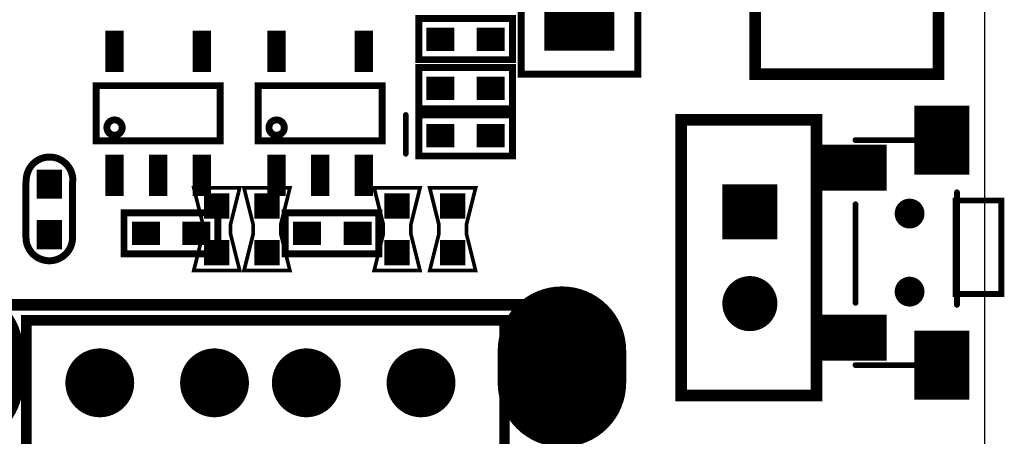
# Model space of a CAD drawing. Extents: x 68 to 180, y 55 to 144.
# Tile 23 of 27: x 159 to 180, y 70 to 79. Entities that reach past the tile are written whole.
import ezdxf

# ---------------------------------------------------------------- set-up
doc = ezdxf.new("R2010")
doc.units = 0
doc.header["$MEASUREMENT"] = 0
doc.layers.get('0').update_dxf_attribs({"linetype": 'CONTINUOUS'})
for name, color, linetype in [('BOARD_OUTLINE_00', 2, 'CONTINUOUS'), ('DRIL_NPLTE_THRU_01', 16, 'CONTINUOUS'), ('DRIL_NPLTE_THRU_02', 4, 'CONTINUOUS'), ('DRIL_NPLTE_THRU_03', 96, 'CONTINUOUS'), ('DRIL_NPLTE_THRU_04', 136, 'CONTINUOUS'), ('DRIL_NPLTE_THRU_05', 34, 'CONTINUOUS'), ('DRIL_NPLTE_THRU_06', 176, 'CONTINUOUS'), ('DRIL_PLTE_THRU_01', 16, 'CONTINUOUS'), ('DRIL_PLTE_THRU_02', 4, 'CONTINUOUS'), ('DRIL_PLTE_THRU_03', 96, 'CONTINUOUS'), ('DRIL_PLTE_THRU_04', 136, 'CONTINUOUS'), ('DRIL_PLTE_THRU_05', 34, 'CONTINUOUS'), ('DRIL_PLTE_THRU_06', 176, 'CONTINUOUS'), ('DRIL_SYMBOL', 2, 'CONTINUOUS'), ('PADS_BOT', 5, 'CONTINUOUS'), ('PADS_INNER', 1, 'CONTINUOUS'), ('PADS_TOP', 1, 'CONTINUOUS'), ('PART_BOT_2DLINE_01', 183, 'CONTINUOUS'), ('PART_TOP_2DLINE_00', 67, 'CONTINUOUS'), ('PART_TOP_2DLINE_01', 67, 'CONTINUOUS'), ('PART_TOP_COPPER_129', 130, 'CONTINUOUS')]:
    doc.layers.add(name, color=color, linetype=linetype)

# ---------------------------------------------------------------- blocks, each defined once
blk = doc.blocks.new('BOARD_5728')
at = {"layer": 'BOARD_OUTLINE_00', "const_width": 0.0254}
blk.add_lwpolyline([(0, -12.664, -0.306685), (1, -11.664), (110.44, -11.664, -0.233627), (111.44, -12.664), (111.44, -92.464, -0.199366), (110.44, -93.464), (1, -93.464, -0.298113), (0, -92.464), (0, -85.073), (12, -85.073), (12, -50.989), (2.337, -50.989), (2.356, -32.194), (0, -32.194)], format="xyb", close=True, dxfattribs=at)
blk = doc.blocks.new('SMOOTH_0$1524')
at = {"const_width": 0.0762}
blk.add_lwpolyline([(-0.0381, 0, 1), (0.0381, 0, 1)], format="xyb", close=True, dxfattribs=at)
blk = doc.blocks.new('PART_BODY_TOP_5733')
at = {"layer": 'PART_TOP_2DLINE_00', "const_width": 0.152}
blk.add_lwpolyline([(-1.27, -1.27), (-1.27, 1.27), (8.89, 1.27), (8.89, -1.27)], close=True, dxfattribs=at)
blk.add_lwpolyline([(1.27, -1.27), (1.27, 1.27)], dxfattribs=at)
at = {"layer": 'PART_TOP_2DLINE_00'}
for p in [(-1.27, 1.27), (1.27, 1.27), (8.89, 1.27), (-1.27, -1.27), (1.27, -1.27), (8.89, -1.27)]:
    blk.add_blockref('SMOOTH_0$1524', p, dxfattribs=at)
blk = doc.blocks.new('DRIL_SYMBOL_1$016')
at = {"layer": 'DRIL_SYMBOL', "const_width": 0.0508}
for points in [[(0, -0.254), (0, 0.254)], [(-0.254, 0), (0.254, 0)]]:
    blk.add_lwpolyline(points, dxfattribs=at)
blk = doc.blocks.new('DRIL_HOLE_1$016')
at = {"const_width": 0.508}
blk.add_lwpolyline([(-0.254, 0, 1), (0.254, 0, 1)], format="xyb", close=True, dxfattribs=at)
blk.add_blockref('DRIL_SYMBOL_1$016', (0, 0))
blk = doc.blocks.new('PAD_5')
at = {"const_width": 1.524}
blk.add_lwpolyline([(-0.762, 0), (0.762, 0)], dxfattribs=at)
blk = doc.blocks.new('STK_TOP_18')
at = {"layer": 'DRIL_PLTE_THRU_01'}
blk.add_blockref('DRIL_HOLE_1$016', (0, 0), dxfattribs=at)
at = {"layer": 'DRIL_PLTE_THRU_02'}
blk.add_blockref('DRIL_HOLE_1$016', (0, 0), dxfattribs=at)
at = {"layer": 'DRIL_PLTE_THRU_03'}
blk.add_blockref('DRIL_HOLE_1$016', (0, 0), dxfattribs=at)
at = {"layer": 'DRIL_PLTE_THRU_04'}
blk.add_blockref('DRIL_HOLE_1$016', (0, 0), dxfattribs=at)
at = {"layer": 'DRIL_PLTE_THRU_05'}
blk.add_blockref('DRIL_HOLE_1$016', (0, 0), dxfattribs=at)
at = {"layer": 'DRIL_PLTE_THRU_06'}
blk.add_blockref('DRIL_HOLE_1$016', (0, 0), dxfattribs=at)
at = {"layer": 'PADS_BOT'}
blk.add_blockref('PAD_5', (0, 0), dxfattribs=at)
at = {"layer": 'PADS_INNER'}
blk.add_blockref('PAD_5', (0, 0), dxfattribs=at)
at = {"layer": 'PADS_TOP'}
blk.add_blockref('PAD_5', (0, 0), dxfattribs=at)
blk = doc.blocks.new('PAD_6')
at = {"const_width": 0.762}
blk.add_lwpolyline([(0, -0.381, 1), (0, 0.381, 1)], format="xyb", close=True, dxfattribs=at)
blk = doc.blocks.new('STK_TOP_17')
at = {"layer": 'DRIL_PLTE_THRU_01'}
blk.add_blockref('DRIL_HOLE_1$016', (0, 0), dxfattribs=at)
at = {"layer": 'DRIL_PLTE_THRU_02'}
blk.add_blockref('DRIL_HOLE_1$016', (0, 0), dxfattribs=at)
at = {"layer": 'DRIL_PLTE_THRU_03'}
blk.add_blockref('DRIL_HOLE_1$016', (0, 0), dxfattribs=at)
at = {"layer": 'DRIL_PLTE_THRU_04'}
blk.add_blockref('DRIL_HOLE_1$016', (0, 0), dxfattribs=at)
at = {"layer": 'DRIL_PLTE_THRU_05'}
blk.add_blockref('DRIL_HOLE_1$016', (0, 0), dxfattribs=at)
at = {"layer": 'DRIL_PLTE_THRU_06'}
blk.add_blockref('DRIL_HOLE_1$016', (0, 0), dxfattribs=at)
at = {"layer": 'PADS_BOT'}
blk.add_blockref('PAD_6', (0, 0), dxfattribs=at)
at = {"layer": 'PADS_INNER'}
blk.add_blockref('PAD_6', (0, 0), dxfattribs=at)
at = {"layer": 'PADS_TOP'}
blk.add_blockref('PAD_6', (0, 0), dxfattribs=at)
blk = doc.blocks.new('SYM_TOP_16')
for name, p in [('PART_BODY_TOP_5733', (0, 0)), ('STK_TOP_18', (0, 0)), ('STK_TOP_17', (2.54, 0)), ('STK_TOP_17', (5.08, 0)), ('STK_TOP_17', (7.62, 0))]:
    blk.add_blockref(name, p)
blk = doc.blocks.new('PART_TOP_13')
blk.add_blockref('SYM_TOP_16', (0, 0))
blk = doc.blocks.new('SMOOTH_0$254')
at = {"const_width": 0.127}
blk.add_lwpolyline([(-0.0635, 0, 1), (0.0635, 0, 1)], format="xyb", close=True, dxfattribs=at)
blk = doc.blocks.new('PART_BODY_TOP_5742')
at = {"layer": 'PART_TOP_2DLINE_00', "const_width": 0.254}
blk.add_lwpolyline([(-1, 2), (3, 2), (3, -24), (-1, -24)], close=True, dxfattribs=at)
at = {"layer": 'PART_TOP_2DLINE_00'}
for p in [(-1, -24), (3, -24)]:
    blk.add_blockref('SMOOTH_0$254', p, dxfattribs=at)
blk = doc.blocks.new('SYM_TOP_25')
blk.add_blockref('PART_BODY_TOP_5742', (0, 0))
blk = doc.blocks.new('PART_TOP_62')
blk.add_blockref('SYM_TOP_25', (0, 0))
blk = doc.blocks.new('SMOOTH_0$08')
at = {"const_width": 0.04}
blk.add_lwpolyline([(-0.02, 0, 1), (0.02, 0, 1)], format="xyb", close=True, dxfattribs=at)
blk = doc.blocks.new('PART_BODY_BOT_5749')
at = {"layer": 'PART_BOT_2DLINE_01', "const_width": 0.08}
blk.add_lwpolyline([(-0.9, 0.5), (-0.1, 0.3), (0.1, 0.3), (0.9, 0.5), (0.9, -0.5), (0.1, -0.3), (-0.1, -0.3), (-0.9, -0.5)], close=True, dxfattribs=at)
at = {"layer": 'PART_BOT_2DLINE_01'}
for p in [(-0.9, 0.5), (0.9, 0.5), (-0.1, 0.3), (0.1, 0.3), (-0.1, -0.3), (0.1, -0.3), (-0.9, -0.5), (0.9, -0.5)]:
    blk.add_blockref('SMOOTH_0$08', p, dxfattribs=at)
blk = doc.blocks.new('DRIL_HOLE_0')
blk.add_lwpolyline([(0, 0, 1), (0, 0, 1)], format="xyb", close=True)
blk = doc.blocks.new('PAD_0')
blk.add_lwpolyline([(0, 0, 1), (0, 0, 1)], format="xyb", close=True)
blk = doc.blocks.new('PAD_23')
at = {"const_width": 0.55}
blk.add_lwpolyline([(-0.275, 0), (0.275, 0)], dxfattribs=at)
blk = doc.blocks.new('STK_BOT_41')
at = {"layer": 'DRIL_PLTE_THRU_01'}
blk.add_blockref('DRIL_HOLE_0', (0, 0), dxfattribs=at)
at = {"layer": 'DRIL_PLTE_THRU_02'}
blk.add_blockref('DRIL_HOLE_0', (0, 0), dxfattribs=at)
at = {"layer": 'DRIL_PLTE_THRU_03'}
blk.add_blockref('DRIL_HOLE_0', (0, 0), dxfattribs=at)
at = {"layer": 'DRIL_PLTE_THRU_04'}
blk.add_blockref('DRIL_HOLE_0', (0, 0), dxfattribs=at)
at = {"layer": 'DRIL_PLTE_THRU_05'}
blk.add_blockref('DRIL_HOLE_0', (0, 0), dxfattribs=at)
at = {"layer": 'DRIL_PLTE_THRU_06'}
blk.add_blockref('DRIL_HOLE_0', (0, 0), dxfattribs=at)
at = {"layer": 'PADS_BOT'}
blk.add_blockref('PAD_23', (0, 0), dxfattribs=at)
at = {"layer": 'PADS_INNER'}
blk.add_blockref('PAD_0', (0, 0), dxfattribs=at)
at = {"layer": 'PADS_TOP'}
blk.add_blockref('PAD_0', (0, 0), dxfattribs=at)
blk = doc.blocks.new('STK_BOT_40')
at = {"layer": 'DRIL_NPLTE_THRU_01'}
blk.add_blockref('DRIL_HOLE_0', (0, 0), dxfattribs=at)
at = {"layer": 'DRIL_NPLTE_THRU_02'}
blk.add_blockref('DRIL_HOLE_0', (0, 0), dxfattribs=at)
at = {"layer": 'DRIL_NPLTE_THRU_03'}
blk.add_blockref('DRIL_HOLE_0', (0, 0), dxfattribs=at)
at = {"layer": 'DRIL_NPLTE_THRU_04'}
blk.add_blockref('DRIL_HOLE_0', (0, 0), dxfattribs=at)
at = {"layer": 'DRIL_NPLTE_THRU_05'}
blk.add_blockref('DRIL_HOLE_0', (0, 0), dxfattribs=at)
at = {"layer": 'DRIL_NPLTE_THRU_06'}
blk.add_blockref('DRIL_HOLE_0', (0, 0), dxfattribs=at)
at = {"layer": 'PADS_BOT'}
blk.add_blockref('PAD_23', (0, 0), dxfattribs=at)
at = {"layer": 'PADS_INNER'}
blk.add_blockref('PAD_0', (0, 0), dxfattribs=at)
at = {"layer": 'PADS_TOP'}
blk.add_blockref('PAD_0', (0, 0), dxfattribs=at)
blk = doc.blocks.new('SYM_BOT_32')
for name, p in [('PART_BODY_BOT_5749', (0, 0)), ('STK_BOT_41', (-0.508, 0)), ('STK_BOT_40', (0.508, 0))]:
    blk.add_blockref(name, p)
blk = doc.blocks.new('PART_BOT_76')
blk.add_blockref('SYM_BOT_32', (0, 0))
blk = doc.blocks.new('PART_BOT_77')
blk.add_blockref('SYM_BOT_32', (0, 0))
blk = doc.blocks.new('PART_BOT_78')
blk.add_blockref('SYM_BOT_32', (0, 0))
blk = doc.blocks.new('PART_BOT_79')
blk.add_blockref('SYM_BOT_32', (0, 0))
blk = doc.blocks.new('PART_BODY_TOP_5731')
at = {"layer": 'PART_TOP_2DLINE_00', "const_width": 0.152}
blk.add_lwpolyline([(-1.028, -0.449), (-1.028, 0.446), (1.015, 0.446), (1.015, -0.449)], close=True, dxfattribs=at)
at = {"layer": 'PART_TOP_2DLINE_00'}
for p in [(-1.028, 0.446), (1.015, 0.446), (-1.028, -0.449), (1.015, -0.449)]:
    blk.add_blockref('SMOOTH_0$1524', p, dxfattribs=at)
blk = doc.blocks.new('PAD_1')
at = {"const_width": 0.508}
blk.add_lwpolyline([(-0.305, 0), (0.305, 0)], dxfattribs=at)
blk = doc.blocks.new('STK_TOP_14')
at = {"layer": 'DRIL_PLTE_THRU_01'}
blk.add_blockref('DRIL_HOLE_0', (0, 0), dxfattribs=at)
at = {"layer": 'DRIL_PLTE_THRU_02'}
blk.add_blockref('DRIL_HOLE_0', (0, 0), dxfattribs=at)
at = {"layer": 'DRIL_PLTE_THRU_03'}
blk.add_blockref('DRIL_HOLE_0', (0, 0), dxfattribs=at)
at = {"layer": 'DRIL_PLTE_THRU_04'}
blk.add_blockref('DRIL_HOLE_0', (0, 0), dxfattribs=at)
at = {"layer": 'DRIL_PLTE_THRU_05'}
blk.add_blockref('DRIL_HOLE_0', (0, 0), dxfattribs=at)
at = {"layer": 'DRIL_PLTE_THRU_06'}
blk.add_blockref('DRIL_HOLE_0', (0, 0), dxfattribs=at)
at = {"layer": 'PADS_BOT'}
blk.add_blockref('PAD_0', (0, 0), dxfattribs=at)
at = {"layer": 'PADS_INNER'}
blk.add_blockref('PAD_0', (0, 0), dxfattribs=at)
at = {"layer": 'PADS_TOP'}
blk.add_blockref('PAD_1', (0, 0), dxfattribs=at)
blk = doc.blocks.new('SYM_TOP_14')
for name, p in [('PART_BODY_TOP_5731', (0, 0)), ('STK_TOP_14', (-0.55, 0)), ('STK_TOP_14', (0.55, 0))]:
    blk.add_blockref(name, p)
blk = doc.blocks.new('PART_TOP_111')
blk.add_blockref('SYM_TOP_14', (0, 0))
blk = doc.blocks.new('PART_TOP_114')
blk.add_blockref('SYM_TOP_14', (0, 0))
blk = doc.blocks.new('SMOOTH_0$150114')
at = {"const_width": 0.075057}
blk.add_lwpolyline([(-0.037528, 0, 1), (0.037528, 0, 1)], format="xyb", close=True, dxfattribs=at)
blk = doc.blocks.new('PART_BODY_TOP_5781')
at = {"layer": 'PART_TOP_2DLINE_00', "const_width": 0.15}
blk.add_lwpolyline([(-1.275, 0.6), (1.35, 0.6), (1.35, -0.6), (-1.35, -0.6), (-1.35, 0.6), (-1.206, 0.6)], close=True, dxfattribs=at)
blk.add_lwpolyline([(-0.783, -0.312, 1), (-1.117, -0.312, 1)], format="xyb", close=True, dxfattribs=at)
at = {"layer": 'PART_TOP_2DLINE_00'}
for p in [(-1.35, 0.6), (-1.275, 0.6), (-1.206, 0.6), (1.35, 0.6), (-1.35, -0.6), (1.35, -0.6)]:
    blk.add_blockref('SMOOTH_0$150114', p, dxfattribs=at)
blk = doc.blocks.new('PAD_65')
at = {"const_width": 0.4}
blk.add_lwpolyline([(-0.45, 0), (0.45, 0)], dxfattribs=at)
blk = doc.blocks.new('STK_TOP_87')
at = {"layer": 'DRIL_PLTE_THRU_01'}
blk.add_blockref('DRIL_HOLE_0', (0, 0), dxfattribs=at)
at = {"layer": 'DRIL_PLTE_THRU_02'}
blk.add_blockref('DRIL_HOLE_0', (0, 0), dxfattribs=at)
at = {"layer": 'DRIL_PLTE_THRU_03'}
blk.add_blockref('DRIL_HOLE_0', (0, 0), dxfattribs=at)
at = {"layer": 'DRIL_PLTE_THRU_04'}
blk.add_blockref('DRIL_HOLE_0', (0, 0), dxfattribs=at)
at = {"layer": 'DRIL_PLTE_THRU_05'}
blk.add_blockref('DRIL_HOLE_0', (0, 0), dxfattribs=at)
at = {"layer": 'DRIL_PLTE_THRU_06'}
blk.add_blockref('DRIL_HOLE_0', (0, 0), dxfattribs=at)
at = {"layer": 'PADS_BOT'}
blk.add_blockref('PAD_0', (0, 0), dxfattribs=at)
at = {"layer": 'PADS_INNER'}
blk.add_blockref('PAD_0', (0, 0), dxfattribs=at)
at = {"layer": 'PADS_TOP', "rotation": 90}
blk.add_blockref('PAD_65', (0, 0), dxfattribs=at)
blk = doc.blocks.new('SYM_TOP_64')
for name, p in [('STK_TOP_87', (-0.95, 1.35)), ('STK_TOP_87', (0.95, 1.35)), ('PART_BODY_TOP_5781', (0, 0)), ('STK_TOP_87', (-0.95, -1.35)), ('STK_TOP_87', (0, -1.35)), ('STK_TOP_87', (0.95, -1.35))]:
    blk.add_blockref(name, p)
blk = doc.blocks.new('PART_TOP_248')
blk.add_blockref('SYM_TOP_64', (0, 0))
blk = doc.blocks.new('PART_TOP_249')
blk.add_blockref('SYM_TOP_64', (0, 0))
blk = doc.blocks.new('SMOOTH_0$127')
at = {"const_width": 0.0635}
blk.add_lwpolyline([(-0.03175, 0, 1), (0.03175, 0, 1)], format="xyb", close=True, dxfattribs=at)
blk = doc.blocks.new('PART_BODY_TOP_5784')
at = {"layer": 'PART_TOP_2DLINE_00', "const_width": 0.127}
for points in [[(-1.178, 2.45), (0.3, 2.45)], [(1.032, 1.31233), (1.032, -1.135)], [(-1.178, 1.05167), (-1.178, -1.093)], [(-1.178, -2.45), (0.3, -2.45)]]:
    blk.add_lwpolyline(points, dxfattribs=at)
blk.add_lwpolyline([(1, 1.13467), (2, 1.13467), (2, -0.9), (1, -0.9)], close=True, dxfattribs=at)
at = {"layer": 'PART_TOP_2DLINE_00'}
for p in [(-1.178, 2.45), (0.3, 2.45), (1.032, 1.31233), (-1.178, 1.05167), (1, 1.13467), (2, 1.13467), (1, -0.9), (2, -0.9), (-1.178, -1.093), (1.032, -1.135), (-1.178, -2.45), (0.3, -2.45)]:
    blk.add_blockref('SMOOTH_0$127', p, dxfattribs=at)
blk = doc.blocks.new('PAD_68')
at = {"const_width": 1}
blk.add_lwpolyline([(-0.7, 0), (0.7, 0)], dxfattribs=at)
blk = doc.blocks.new('STK_TOP_91')
at = {"layer": 'DRIL_PLTE_THRU_01'}
blk.add_blockref('DRIL_HOLE_0', (0, 0), dxfattribs=at)
at = {"layer": 'DRIL_PLTE_THRU_02'}
blk.add_blockref('DRIL_HOLE_0', (0, 0), dxfattribs=at)
at = {"layer": 'DRIL_PLTE_THRU_03'}
blk.add_blockref('DRIL_HOLE_0', (0, 0), dxfattribs=at)
at = {"layer": 'DRIL_PLTE_THRU_04'}
blk.add_blockref('DRIL_HOLE_0', (0, 0), dxfattribs=at)
at = {"layer": 'DRIL_PLTE_THRU_05'}
blk.add_blockref('DRIL_HOLE_0', (0, 0), dxfattribs=at)
at = {"layer": 'DRIL_PLTE_THRU_06'}
blk.add_blockref('DRIL_HOLE_0', (0, 0), dxfattribs=at)
at = {"layer": 'PADS_BOT'}
blk.add_blockref('PAD_0', (0, 0), dxfattribs=at)
at = {"layer": 'PADS_INNER'}
blk.add_blockref('PAD_0', (0, 0), dxfattribs=at)
at = {"layer": 'PADS_TOP'}
blk.add_blockref('PAD_68', (0, 0), dxfattribs=at)
blk = doc.blocks.new('PAD_69')
at = {"const_width": 1.2}
blk.add_lwpolyline([(-0.75, 0), (0.75, 0)], dxfattribs=at)
blk = doc.blocks.new('STK_TOP_90')
at = {"layer": 'DRIL_PLTE_THRU_01'}
blk.add_blockref('DRIL_HOLE_0', (0, 0), dxfattribs=at)
at = {"layer": 'DRIL_PLTE_THRU_02'}
blk.add_blockref('DRIL_HOLE_0', (0, 0), dxfattribs=at)
at = {"layer": 'DRIL_PLTE_THRU_03'}
blk.add_blockref('DRIL_HOLE_0', (0, 0), dxfattribs=at)
at = {"layer": 'DRIL_PLTE_THRU_04'}
blk.add_blockref('DRIL_HOLE_0', (0, 0), dxfattribs=at)
at = {"layer": 'DRIL_PLTE_THRU_05'}
blk.add_blockref('DRIL_HOLE_0', (0, 0), dxfattribs=at)
at = {"layer": 'DRIL_PLTE_THRU_06'}
blk.add_blockref('DRIL_HOLE_0', (0, 0), dxfattribs=at)
at = {"layer": 'PADS_BOT'}
blk.add_blockref('PAD_0', (0, 0), dxfattribs=at)
at = {"layer": 'PADS_INNER'}
blk.add_blockref('PAD_0', (0, 0), dxfattribs=at)
at = {"layer": 'PADS_TOP', "rotation": 90}
blk.add_blockref('PAD_69', (0, 0), dxfattribs=at)
blk = doc.blocks.new('DRIL_SYMBOL_0$65')
at = {"layer": 'DRIL_SYMBOL', "const_width": 0.0508}
for points in [[(0, -0.254), (0, 0.254)], [(-0.254, 0), (0.254, 0)]]:
    blk.add_lwpolyline(points, dxfattribs=at)
blk = doc.blocks.new('DRIL_HOLE_0$65')
at = {"const_width": 0.325}
blk.add_lwpolyline([(-0.1625, 0, 1), (0.1625, 0, 1)], format="xyb", close=True, dxfattribs=at)
blk.add_blockref('DRIL_SYMBOL_0$65', (0, 0))
blk = doc.blocks.new('PAD_70')
at = {"const_width": 0.325}
blk.add_lwpolyline([(0, -0.1625, 1), (0, 0.1625, 1)], format="xyb", close=True, dxfattribs=at)
blk = doc.blocks.new('STK_TOP_92')
at = {"layer": 'DRIL_NPLTE_THRU_01'}
blk.add_blockref('DRIL_HOLE_0$65', (0, 0), dxfattribs=at)
at = {"layer": 'DRIL_NPLTE_THRU_02'}
blk.add_blockref('DRIL_HOLE_0$65', (0, 0), dxfattribs=at)
at = {"layer": 'DRIL_NPLTE_THRU_03'}
blk.add_blockref('DRIL_HOLE_0$65', (0, 0), dxfattribs=at)
at = {"layer": 'DRIL_NPLTE_THRU_04'}
blk.add_blockref('DRIL_HOLE_0$65', (0, 0), dxfattribs=at)
at = {"layer": 'DRIL_NPLTE_THRU_05'}
blk.add_blockref('DRIL_HOLE_0$65', (0, 0), dxfattribs=at)
at = {"layer": 'DRIL_NPLTE_THRU_06'}
blk.add_blockref('DRIL_HOLE_0$65', (0, 0), dxfattribs=at)
at = {"layer": 'PADS_BOT'}
blk.add_blockref('PAD_70', (0, 0), dxfattribs=at)
at = {"layer": 'PADS_INNER'}
blk.add_blockref('PAD_70', (0, 0), dxfattribs=at)
at = {"layer": 'PADS_TOP'}
blk.add_blockref('PAD_70', (0, 0), dxfattribs=at)
blk = doc.blocks.new('SYM_TOP_67')
for name, p in [('STK_TOP_90', (0.7, 2.45)), ('PART_BODY_TOP_5784', (0, 0)), ('STK_TOP_91', (-1.2, 1.85)), ('STK_TOP_92', (0, 0.85)), ('STK_TOP_92', (0, -0.85)), ('STK_TOP_90', (0.7, -2.45)), ('STK_TOP_91', (-1.2, -1.85))]:
    blk.add_blockref(name, p)
blk = doc.blocks.new('PART_TOP_256')
blk.add_blockref('SYM_TOP_67', (0, 0))
blk = doc.blocks.new('SMOOTH_0$2286')
at = {"const_width": 0.1143}
blk.add_lwpolyline([(-0.05715, 0, 1), (0.05715, 0, 1)], format="xyb", close=True, dxfattribs=at)
blk = doc.blocks.new('PART_BODY_TOP_5789')
at = {"layer": 'PART_TOP_2DLINE_00', "const_width": 0.254}
blk.add_lwpolyline([(-6.5, 1.7), (6.5, 1.7), (6.5, -15.61), (-6.5, -15.61)], close=True, dxfattribs=at)
at = {"layer": 'PART_TOP_2DLINE_01', "const_width": 0.254}
for points in [[(-6.559, -1.663), (6.541, -1.663)], [(-6.559, -15.263), (-6.559, -1.663)], [(6.541, -15.263), (6.541, -1.663)], [(6.141, -2.063), (-6.159, -2.063)], [(-6.159, -15.363), (-6.159, -2.063)], [(-5.509, -2.063), (-5.509, -15.063)], [(5.491, -2.063), (5.491, -15.063)], [(6.141, -15.363), (6.141, -2.063)], [(-3.819, -2.563), (-3.199, -2.563)], [(-3.819, -2.763), (-3.819, -2.563)], [(-3.199, -2.563), (-3.199, -2.763)], [(-1.319, -2.563), (-0.699, -2.563)], [(-1.319, -2.763), (-1.319, -2.563)], [(-0.699, -2.563), (-0.699, -2.763)], [(0.681, -2.563), (1.301, -2.563)], [(0.681, -2.763), (0.681, -2.563)], [(1.301, -2.563), (1.301, -2.763)], [(3.181, -2.563), (3.801, -2.563)], [(3.181, -2.763), (3.181, -2.563)], [(3.801, -2.563), (3.801, -2.763)], [(-3.199, -2.763), (-3.819, -2.763)], [(-0.699, -2.763), (-1.319, -2.763)], [(1.301, -2.763), (0.681, -2.763)], [(3.801, -2.763), (3.181, -2.763)], [(-6.859, -6.363), (-6.859, -4.363)], [(-6.559, -4.363), (-6.859, -4.363)], [(6.541, -4.363), (6.841, -4.363)], [(6.841, -6.363), (6.841, -4.363)], [(-7.409, -6.144), (-7.409, -4.582)], [(-7.362, -4.561), (-6.859, -4.457)], [(-7.362, -4.561), (-7.362, -6.165)], [(-6.339, -4.74), (-7.311, -4.61)], [(-7.311, -4.61), (-7.311, -6.116)], [(-7.109, -6.144), (-7.109, -4.582)], [(-6.559, -4.462), (-7.085, -4.572)], [(-7.085, -4.572), (-7.085, -4.592)], [(-7.085, -4.592), (-7.085, -6.134)], [(-7.06, -4.596), (-6.088, -4.726)], [(-7.06, -4.596), (-7.06, -6.13)], [(7.042, -4.596), (6.07, -4.726)], [(6.321, -4.74), (7.293, -4.61)], [(6.541, -4.462), (7.067, -4.572)], [(7.344, -4.561), (6.841, -4.457)], [(7.042, -4.596), (7.042, -6.13)], [(7.067, -4.572), (7.067, -4.592)], [(7.067, -4.592), (7.067, -6.134)], [(7.091, -4.582), (7.091, -6.144)], [(7.293, -4.61), (7.293, -6.116)], [(7.344, -4.561), (7.344, -6.165)], [(7.391, -4.582), (7.391, -6.144)], [(-6.339, -4.74), (-6.088, -4.726)], [(6.07, -4.726), (6.321, -4.74)], [(-6.085, -5.24), (-5.834, -5.225)], [(-6.085, -5.24), (-6.085, -5.486)], [(-5.834, -5.225), (-5.834, -5.501)], [(5.816, -5.225), (6.067, -5.24)], [(5.816, -5.225), (5.816, -5.501)], [(6.067, -5.24), (6.067, -5.486)], [(-5.834, -5.501), (-6.085, -5.486)], [(6.067, -5.486), (5.816, -5.501)], [(-6.339, -5.986), (-7.311, -6.116)], [(-7.06, -6.13), (-6.088, -6)], [(-6.088, -6), (-6.339, -5.986)], [(6.321, -5.986), (6.07, -6)], [(7.042, -6.13), (6.07, -6)], [(6.321, -5.986), (7.293, -6.116)], [(-7.362, -6.165), (-6.859, -6.269)], [(-7.085, -6.134), (-7.085, -6.154)], [(-6.559, -6.264), (-7.085, -6.154)], [(6.541, -6.264), (7.067, -6.154)], [(7.344, -6.165), (6.841, -6.269)], [(7.067, -6.134), (7.067, -6.154)], [(-6.559, -6.363), (-6.859, -6.363)], [(6.541, -6.363), (6.841, -6.363)], [(6.541, -6.663), (-6.559, -6.663)], [(-5.509, -15.063), (5.491, -15.063)], [(-7.209, -15.263), (-7.209, -15.363)], [(7.191, -15.263), (-7.209, -15.263)], [(-6.159, -15.163), (6.141, -15.163)], [(7.191, -15.263), (7.191, -15.363)], [(-7.209, -15.363), (-7.209, -15.663)], [(-6.159, -15.363), (-6.159, -15.663)], [(6.141, -15.363), (6.141, -15.663)], [(7.191, -15.363), (7.191, -15.663)], [(-7.209, -15.663), (-6.659, -15.663)], [(-6.159, -15.663), (6.141, -15.663)], [(7.191, -15.663), (6.641, -15.663)]]:
    blk.add_lwpolyline(points, dxfattribs=at)
for points in [[(-6.201, -15.363, 0.10334), (-6.159, -15.163)], [(6.141, -15.163, 0.10334), (6.183, -15.363)], [(-6.659, -15.663, 0.298113), (-6.201, -15.363)], [(6.183, -15.363, 0.298113), (6.641, -15.663)]]:
    blk.add_lwpolyline(points, format="xyb", dxfattribs=at)
at = {"layer": 'PART_TOP_COPPER_129', "const_width": 0.229}
blk.add_lwpolyline([(-5.102, 1.363), (5.317, 1.363), (5.317, -5.187), (-5.102, -5.187)], close=True, dxfattribs=at)
at = {"layer": 'PART_TOP_2DLINE_00'}
for p in [(-6.5, 1.7), (6.5, 1.7), (-6.5, -15.61), (6.5, -15.61)]:
    blk.add_blockref('SMOOTH_0$254', p, dxfattribs=at)
at = {"layer": 'PART_TOP_2DLINE_01'}
for p in [(-6.559, -1.663), (-6.559, -1.663), (6.541, -1.663), (6.541, -1.663), (-6.159, -2.063), (-6.159, -2.063), (-5.509, -2.063), (5.491, -2.063), (6.141, -2.063), (6.141, -2.063), (-3.819, -2.563), (-3.819, -2.563), (-3.199, -2.563), (-3.199, -2.563), (-1.319, -2.563), (-1.319, -2.563), (-0.699, -2.563), (-0.699, -2.563), (0.681, -2.563), (0.681, -2.563), (1.301, -2.563), (1.301, -2.563), (3.181, -2.563), (3.181, -2.563), (3.801, -2.563), (3.801, -2.563), (-3.819, -2.763), (-3.819, -2.763), (-3.199, -2.763), (-3.199, -2.763), (-1.319, -2.763), (-1.319, -2.763), (-0.699, -2.763), (-0.699, -2.763), (0.681, -2.763), (0.681, -2.763), (1.301, -2.763), (1.301, -2.763), (3.181, -2.763), (3.181, -2.763), (3.801, -2.763), (3.801, -2.763), (-6.859, -4.363), (-6.859, -4.363), (-6.559, -4.363), (6.541, -4.363), (6.841, -4.363), (6.841, -4.363), (-7.409, -4.582), (-7.362, -4.561), (-7.362, -4.561), (-7.311, -4.61), (-7.311, -4.61), (-7.109, -4.582), (-7.085, -4.572), (-7.085, -4.572), (-7.085, -4.592), (-7.085, -4.592), (-7.06, -4.596), (-7.06, -4.596), (-6.859, -4.457), (-6.559, -4.462), (6.541, -4.462), (6.841, -4.457), (7.042, -4.596), (7.042, -4.596), (7.067, -4.572), (7.067, -4.572), (7.067, -4.592), (7.067, -4.592), (7.091, -4.582), (7.293, -4.61), (7.293, -4.61), (7.344, -4.561), (7.344, -4.561), (7.391, -4.582), (-6.339, -4.74), (-6.339, -4.74), (-6.088, -4.726), (-6.088, -4.726), (6.07, -4.726), (6.07, -4.726), (6.321, -4.74), (6.321, -4.74), (-6.085, -5.24), (-6.085, -5.24), (-5.834, -5.225), (-5.834, -5.225), (5.816, -5.225), (5.816, -5.225), (6.067, -5.24), (6.067, -5.24), (-6.085, -5.486), (-6.085, -5.486), (6.067, -5.486), (6.067, -5.486), (-5.834, -5.501), (-5.834, -5.501), (5.816, -5.501), (5.816, -5.501), (-7.311, -6.116), (-7.311, -6.116), (-7.06, -6.13), (-7.06, -6.13), (-6.339, -5.986), (-6.339, -5.986), (-6.088, -6), (-6.088, -6), (6.07, -6), (6.07, -6), (6.321, -5.986), (6.321, -5.986), (7.042, -6.13), (7.042, -6.13), (7.293, -6.116), (7.293, -6.116), (-7.409, -6.144), (-7.362, -6.165), (-7.362, -6.165), (-7.109, -6.144), (-7.085, -6.134), (-7.085, -6.134), (-7.085, -6.154), (-7.085, -6.154), (-6.859, -6.269), (-6.559, -6.264), (6.541, -6.264), (6.841, -6.269), (7.067, -6.134), (7.067, -6.134), (7.067, -6.154), (7.067, -6.154), (7.091, -6.144), (7.344, -6.165), (7.344, -6.165), (7.391, -6.144), (-6.859, -6.363), (-6.859, -6.363), (-6.559, -6.363), (6.541, -6.363), (6.841, -6.363), (6.841, -6.363), (-6.559, -6.663), (6.541, -6.663), (-5.509, -15.063), (-5.509, -15.063), (5.491, -15.063), (5.491, -15.063), (-7.209, -15.263), (-7.209, -15.263), (-6.559, -15.263), (-6.159, -15.163), (-6.159, -15.163), (6.141, -15.163), (6.141, -15.163), (6.541, -15.263), (7.191, -15.263), (7.191, -15.263), (-7.209, -15.363), (-7.209, -15.363), (-6.201, -15.363), (-6.201, -15.363), (-6.159, -15.363), (-6.159, -15.363), (6.141, -15.363), (6.141, -15.363), (6.183, -15.363), (6.183, -15.363), (7.191, -15.363), (7.191, -15.363), (-7.209, -15.663), (-7.209, -15.663), (-6.659, -15.663), (-6.659, -15.663), (-6.159, -15.663), (-6.159, -15.663), (6.141, -15.663), (6.141, -15.663), (6.641, -15.663), (6.641, -15.663), (7.191, -15.663), (7.191, -15.663)]:
    blk.add_blockref('SMOOTH_0$254', p, dxfattribs=at)
at = {"layer": 'PART_TOP_COPPER_129'}
for p in [(-5.102, 1.363), (5.317, 1.363), (-5.102, -5.187), (5.317, -5.187)]:
    blk.add_blockref('SMOOTH_0$2286', p, dxfattribs=at)
blk = doc.blocks.new('DRIL_SYMBOL_0$9')
at = {"layer": 'DRIL_SYMBOL', "const_width": 0.0508}
for points in [[(0, -0.254), (0, 0.254)], [(-0.254, 0), (0.254, 0)]]:
    blk.add_lwpolyline(points, dxfattribs=at)
blk = doc.blocks.new('DRIL_HOLE_0$9')
at = {"const_width": 0.45}
blk.add_lwpolyline([(-0.225, 0, 1), (0.225, 0, 1)], format="xyb", close=True, dxfattribs=at)
blk.add_blockref('DRIL_SYMBOL_0$9', (0, 0))
blk = doc.blocks.new('PAD_48')
at = {"const_width": 0.75}
blk.add_lwpolyline([(0, -0.375, 1), (0, 0.375, 1)], format="xyb", close=True, dxfattribs=at)
blk = doc.blocks.new('STK_TOP_102')
at = {"layer": 'DRIL_PLTE_THRU_01'}
blk.add_blockref('DRIL_HOLE_0$9', (0, 0), dxfattribs=at)
at = {"layer": 'DRIL_PLTE_THRU_02'}
blk.add_blockref('DRIL_HOLE_0$9', (0, 0), dxfattribs=at)
at = {"layer": 'DRIL_PLTE_THRU_03'}
blk.add_blockref('DRIL_HOLE_0$9', (0, 0), dxfattribs=at)
at = {"layer": 'DRIL_PLTE_THRU_04'}
blk.add_blockref('DRIL_HOLE_0$9', (0, 0), dxfattribs=at)
at = {"layer": 'DRIL_PLTE_THRU_05'}
blk.add_blockref('DRIL_HOLE_0$9', (0, 0), dxfattribs=at)
at = {"layer": 'DRIL_PLTE_THRU_06'}
blk.add_blockref('DRIL_HOLE_0$9', (0, 0), dxfattribs=at)
at = {"layer": 'PADS_BOT'}
blk.add_blockref('PAD_48', (0, 0), dxfattribs=at)
at = {"layer": 'PADS_INNER'}
blk.add_blockref('PAD_48', (0, 0), dxfattribs=at)
at = {"layer": 'PADS_TOP'}
blk.add_blockref('PAD_48', (0, 0), dxfattribs=at)
blk = doc.blocks.new('DRIL_SYMBOL_2$5')
at = {"layer": 'DRIL_SYMBOL', "const_width": 0.0508}
for points in [[(0, -0.254), (0, 0.254)], [(-0.254, 0), (0.254, 0)]]:
    blk.add_lwpolyline(points, dxfattribs=at)
blk = doc.blocks.new('DRIL_HOLE_2$5')
at = {"const_width": 1.25}
blk.add_lwpolyline([(-0.625, 0, 1), (0.625, 0, 1)], format="xyb", close=True, dxfattribs=at)
blk.add_blockref('DRIL_SYMBOL_2$5', (0, 0))
blk = doc.blocks.new('PAD_72')
at = {"const_width": 1.4}
blk.add_lwpolyline([(-0.35, -0.7), (0.35, -0.7, 1), (0.35, 0.7), (-0.35, 0.7, 1)], format="xyb", close=True, dxfattribs=at)
blk = doc.blocks.new('STK_TOP_103')
at = {"layer": 'DRIL_PLTE_THRU_01'}
blk.add_blockref('DRIL_HOLE_2$5', (0, 0), dxfattribs=at)
at = {"layer": 'DRIL_PLTE_THRU_02'}
blk.add_blockref('DRIL_HOLE_2$5', (0, 0), dxfattribs=at)
at = {"layer": 'DRIL_PLTE_THRU_03'}
blk.add_blockref('DRIL_HOLE_2$5', (0, 0), dxfattribs=at)
at = {"layer": 'DRIL_PLTE_THRU_04'}
blk.add_blockref('DRIL_HOLE_2$5', (0, 0), dxfattribs=at)
at = {"layer": 'DRIL_PLTE_THRU_05'}
blk.add_blockref('DRIL_HOLE_2$5', (0, 0), dxfattribs=at)
at = {"layer": 'DRIL_PLTE_THRU_06'}
blk.add_blockref('DRIL_HOLE_2$5', (0, 0), dxfattribs=at)
at = {"layer": 'PADS_BOT', "rotation": 90}
blk.add_blockref('PAD_72', (0, 0), dxfattribs=at)
at = {"layer": 'PADS_INNER', "rotation": 90}
blk.add_blockref('PAD_72', (0, 0), dxfattribs=at)
at = {"layer": 'PADS_TOP', "rotation": 90}
blk.add_blockref('PAD_72', (0, 0), dxfattribs=at)
blk = doc.blocks.new('PAD_73')
at = {"const_width": 1.4}
blk.add_lwpolyline([(-0.25, -0.7), (0.25, -0.7, 1), (0.25, 0.7), (-0.25, 0.7, 1)], format="xyb", close=True, dxfattribs=at)
blk = doc.blocks.new('STK_TOP_104')
at = {"layer": 'DRIL_PLTE_THRU_01'}
blk.add_blockref('DRIL_HOLE_2$5', (0, 0), dxfattribs=at)
at = {"layer": 'DRIL_PLTE_THRU_02'}
blk.add_blockref('DRIL_HOLE_2$5', (0, 0), dxfattribs=at)
at = {"layer": 'DRIL_PLTE_THRU_03'}
blk.add_blockref('DRIL_HOLE_2$5', (0, 0), dxfattribs=at)
at = {"layer": 'DRIL_PLTE_THRU_04'}
blk.add_blockref('DRIL_HOLE_2$5', (0, 0), dxfattribs=at)
at = {"layer": 'DRIL_PLTE_THRU_05'}
blk.add_blockref('DRIL_HOLE_2$5', (0, 0), dxfattribs=at)
at = {"layer": 'DRIL_PLTE_THRU_06'}
blk.add_blockref('DRIL_HOLE_2$5', (0, 0), dxfattribs=at)
at = {"layer": 'PADS_BOT', "rotation": 90}
blk.add_blockref('PAD_72', (0, 0), dxfattribs=at)
at = {"layer": 'PADS_INNER', "rotation": 90}
blk.add_blockref('PAD_72', (0, 0), dxfattribs=at)
at = {"layer": 'PADS_TOP', "rotation": 90}
blk.add_blockref('PAD_73', (0, 0), dxfattribs=at)
blk = doc.blocks.new('SYM_TOP_72')
for name, p in [('STK_TOP_103', (-6.57, 0.35)), ('STK_TOP_104', (6.57, 0.35)), ('PART_BODY_TOP_5789', (0, 0)), ('STK_TOP_102', (-3.5, 0)), ('STK_TOP_102', (-1, 0)), ('STK_TOP_102', (1, 0)), ('STK_TOP_102', (3.5, 0)), ('STK_TOP_102', (-3.5, -2.7)), ('STK_TOP_102', (-1, -2.7)), ('STK_TOP_102', (1, -2.7)), ('STK_TOP_102', (3.5, -2.7)), ('STK_TOP_103', (-6.57, -5.33)), ('STK_TOP_103', (6.57, -5.33))]:
    blk.add_blockref(name, p)
blk = doc.blocks.new('PART_TOP_258')
blk.add_blockref('SYM_TOP_72', (0, 0))
blk = doc.blocks.new('PART_BODY_TOP_5792')
at = {"layer": 'PART_TOP_2DLINE_00', "const_width": 0.1524}
for points in [[(-0.6096, -0.508, -1), (-0.6096, 0.508)], [(0.633804, 0.502572, -1), (0.633804, -0.513428)]]:
    blk.add_lwpolyline(points, format="xyb", dxfattribs=at)
for points in [[(-0.6096, 0.508), (0.5842, 0.508)], [(-0.5842, -0.508), (0.6096, -0.508)]]:
    blk.add_lwpolyline(points, dxfattribs=at)
at = {"layer": 'PART_TOP_2DLINE_00'}
for p in [(-0.6096, 0.508), (-0.6096, 0.508), (0.5842, 0.508), (0.633804, 0.502572), (-0.6096, -0.508), (-0.5842, -0.508), (0.6096, -0.508), (0.633804, -0.513428)]:
    blk.add_blockref('SMOOTH_0$1524', p, dxfattribs=at)
blk = doc.blocks.new('PAD_79')
at = {"const_width": 0.55}
blk.add_lwpolyline([(-0.3175, 0), (0.3175, 0)], dxfattribs=at)
blk = doc.blocks.new('STK_TOP_110')
at = {"layer": 'DRIL_PLTE_THRU_01'}
blk.add_blockref('DRIL_HOLE_0', (0, 0), dxfattribs=at)
at = {"layer": 'DRIL_PLTE_THRU_02'}
blk.add_blockref('DRIL_HOLE_0', (0, 0), dxfattribs=at)
at = {"layer": 'DRIL_PLTE_THRU_03'}
blk.add_blockref('DRIL_HOLE_0', (0, 0), dxfattribs=at)
at = {"layer": 'DRIL_PLTE_THRU_04'}
blk.add_blockref('DRIL_HOLE_0', (0, 0), dxfattribs=at)
at = {"layer": 'DRIL_PLTE_THRU_05'}
blk.add_blockref('DRIL_HOLE_0', (0, 0), dxfattribs=at)
at = {"layer": 'DRIL_PLTE_THRU_06'}
blk.add_blockref('DRIL_HOLE_0', (0, 0), dxfattribs=at)
at = {"layer": 'PADS_BOT'}
blk.add_blockref('PAD_0', (0, 0), dxfattribs=at)
at = {"layer": 'PADS_INNER'}
blk.add_blockref('PAD_0', (0, 0), dxfattribs=at)
at = {"layer": 'PADS_TOP'}
blk.add_blockref('PAD_79', (0, 0), dxfattribs=at)
blk = doc.blocks.new('SYM_TOP_75')
for name, p in [('PART_BODY_TOP_5792', (0, 0)), ('STK_TOP_110', (-0.55, 0)), ('STK_TOP_110', (0.55, 0))]:
    blk.add_blockref(name, p)
blk = doc.blocks.new('PART_TOP_363')
blk.add_blockref('SYM_TOP_75', (0, 0))
blk = doc.blocks.new('PART_BODY_TOP_5796')
at = {"layer": 'PART_TOP_2DLINE_00', "const_width": 0.254}
blk.add_lwpolyline([(-2, 1.45), (4, 1.45), (4, -1.5), (-2, -1.5)], close=True, dxfattribs=at)
at = {"layer": 'PART_TOP_2DLINE_00'}
for p in [(-2, 1.45), (4, 1.45), (-2, -1.5), (4, -1.5)]:
    blk.add_blockref('SMOOTH_0$254', p, dxfattribs=at)
blk = doc.blocks.new('DRIL_SYMBOL_0$8')
at = {"layer": 'DRIL_SYMBOL', "const_width": 0.0508}
for points in [[(0, -0.254), (0, 0.254)], [(-0.254, 0), (0.254, 0)]]:
    blk.add_lwpolyline(points, dxfattribs=at)
blk = doc.blocks.new('DRIL_HOLE_0$8')
at = {"const_width": 0.4}
blk.add_lwpolyline([(-0.2, 0, 1), (0.2, 0, 1)], format="xyb", close=True, dxfattribs=at)
blk.add_blockref('DRIL_SYMBOL_0$8', (0, 0))
blk = doc.blocks.new('PAD_11')
at = {"const_width": 0.6}
blk.add_lwpolyline([(0, -0.3, 1), (0, 0.3, 1)], format="xyb", close=True, dxfattribs=at)
blk = doc.blocks.new('PAD_12')
at = {"const_width": 1.2}
blk.add_lwpolyline([(-0.6, 0), (0.6, 0)], dxfattribs=at)
blk = doc.blocks.new('STK_TOP_28')
at = {"layer": 'DRIL_PLTE_THRU_01'}
blk.add_blockref('DRIL_HOLE_0$8', (0, 0), dxfattribs=at)
at = {"layer": 'DRIL_PLTE_THRU_02'}
blk.add_blockref('DRIL_HOLE_0$8', (0, 0), dxfattribs=at)
at = {"layer": 'DRIL_PLTE_THRU_03'}
blk.add_blockref('DRIL_HOLE_0$8', (0, 0), dxfattribs=at)
at = {"layer": 'DRIL_PLTE_THRU_04'}
blk.add_blockref('DRIL_HOLE_0$8', (0, 0), dxfattribs=at)
at = {"layer": 'DRIL_PLTE_THRU_05'}
blk.add_blockref('DRIL_HOLE_0$8', (0, 0), dxfattribs=at)
at = {"layer": 'DRIL_PLTE_THRU_06'}
blk.add_blockref('DRIL_HOLE_0$8', (0, 0), dxfattribs=at)
at = {"layer": 'PADS_BOT'}
blk.add_blockref('PAD_12', (0, 0), dxfattribs=at)
at = {"layer": 'PADS_INNER'}
blk.add_blockref('PAD_11', (0, 0), dxfattribs=at)
at = {"layer": 'PADS_TOP'}
blk.add_blockref('PAD_12', (0, 0), dxfattribs=at)
blk = doc.blocks.new('STK_TOP_29')
at = {"layer": 'DRIL_PLTE_THRU_01'}
blk.add_blockref('DRIL_HOLE_0$8', (0, 0), dxfattribs=at)
at = {"layer": 'DRIL_PLTE_THRU_02'}
blk.add_blockref('DRIL_HOLE_0$8', (0, 0), dxfattribs=at)
at = {"layer": 'DRIL_PLTE_THRU_03'}
blk.add_blockref('DRIL_HOLE_0$8', (0, 0), dxfattribs=at)
at = {"layer": 'DRIL_PLTE_THRU_04'}
blk.add_blockref('DRIL_HOLE_0$8', (0, 0), dxfattribs=at)
at = {"layer": 'DRIL_PLTE_THRU_05'}
blk.add_blockref('DRIL_HOLE_0$8', (0, 0), dxfattribs=at)
at = {"layer": 'DRIL_PLTE_THRU_06'}
blk.add_blockref('DRIL_HOLE_0$8', (0, 0), dxfattribs=at)
at = {"layer": 'PADS_BOT'}
blk.add_blockref('PAD_11', (0, 0), dxfattribs=at)
at = {"layer": 'PADS_INNER'}
blk.add_blockref('PAD_11', (0, 0), dxfattribs=at)
at = {"layer": 'PADS_TOP'}
blk.add_blockref('PAD_11', (0, 0), dxfattribs=at)
blk = doc.blocks.new('SYM_TOP_79')
for name, p in [('PART_BODY_TOP_5796', (0, 0)), ('STK_TOP_28', (0, 0)), ('STK_TOP_29', (2, 0))]:
    blk.add_blockref(name, p)
blk = doc.blocks.new('PART_TOP_490')
blk.add_blockref('SYM_TOP_79', (0, 0))
blk = doc.blocks.new('PART_TOP_509')
blk.add_blockref('SYM_TOP_14', (0, 0))
blk = doc.blocks.new('PART_TOP_510')
blk.add_blockref('SYM_TOP_14', (0, 0))
blk = doc.blocks.new('SMOOTH_0$12')
at = {"const_width": 0.06}
blk.add_lwpolyline([(-0.03, 0, 1), (0.03, 0, 1)], format="xyb", close=True, dxfattribs=at)
blk = doc.blocks.new('PART_BODY_TOP_5803')
at = {"layer": 'PART_TOP_2DLINE_00', "const_width": 0.152}
blk.add_lwpolyline([(-1.028, -0.449), (-1.028, 0.446), (1.015, 0.446), (1.015, -0.449)], close=True, dxfattribs=at)
at = {"layer": 'PART_TOP_2DLINE_00', "const_width": 0.12}
blk.add_lwpolyline([(1.3, -0.45), (1.3, 0.4)], dxfattribs=at)
at = {"layer": 'PART_TOP_2DLINE_00'}
for name, p in [('SMOOTH_0$1524', (-1.028, 0.446)), ('SMOOTH_0$1524', (1.015, 0.446)), ('SMOOTH_0$12', (1.3, 0.4)), ('SMOOTH_0$1524', (-1.028, -0.449)), ('SMOOTH_0$1524', (1.015, -0.449)), ('SMOOTH_0$12', (1.3, -0.45))]:
    blk.add_blockref(name, p, dxfattribs=at)
blk = doc.blocks.new('SYM_TOP_86')
for name, p in [('PART_BODY_TOP_5803', (0, 0)), ('STK_TOP_14', (-0.55, 0)), ('STK_TOP_14', (0.55, 0))]:
    blk.add_blockref(name, p)
blk = doc.blocks.new('PART_TOP_566')
blk.add_blockref('SYM_TOP_86', (0, 0))

msp = doc.modelspace()

# ---------------------------------------------------------------- block references
for name, p in [('BOARD_5728', (68.472, 149.435)), ('PART_TOP_62', (175.909, 101.989)), ('PART_TOP_248', (161.903, 77.141)), ('PART_TOP_249', (165.434, 77.141)), ('PART_TOP_256', (178.276, 74.106)), ('PART_TOP_111', (162.187, 74.526)), ('PART_TOP_114', (165.697, 74.526)), ('PART_TOP_258', (164.131, 71.27))]:
    msp.add_blockref(name, p)
for name, p, rotation in [('PART_TOP_13', (171.082, 79.264), 90), ('PART_TOP_509', (168.599, 78.754), 180), ('PART_TOP_510', (168.599, 77.687), 180), ('PART_TOP_566', (168.599, 76.656), 180), ('PART_TOP_490', (174.796, 74.995), 270), ('PART_TOP_363', (159.531, 75.046), 90)]:
    msp.add_blockref(name, p, dxfattribs=dict(rotation=rotation))
at = {"xscale": -1, "rotation": 270}
for name, p in [('PART_BOT_76', (163.179, 74.615)), ('PART_BOT_77', (164.274, 74.615)), ('PART_BOT_78', (167.109, 74.615)), ('PART_BOT_79', (168.32, 74.615))]:
    msp.add_blockref(name, p, dxfattribs=at)

doc.saveas('drawing.dxf')
